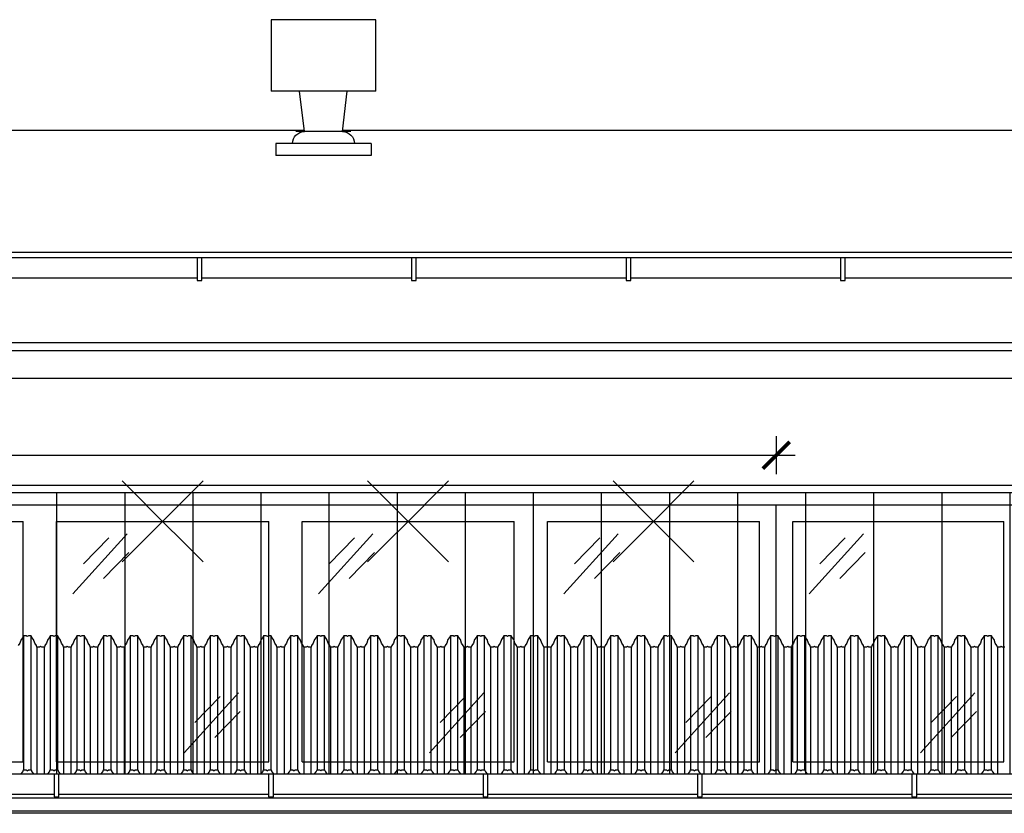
# Model space of a CAD drawing. Header units: millimetres. Extents: x 59331 to 112314, y -16110 to 34390.
# Tile 13 of 198: x 62030 to 62444, y -2169 to -1836. Entities that reach past the tile are written whole.
import ezdxf

# ---------------------------------------------------------------- set-up
doc = ezdxf.new("R2010")
doc.units = ezdxf.units.MM
doc.set_wipeout_variables(frame=1)
doc.layers.get('DEFPOINTS').update_dxf_attribs({"lineweight": 9})
for name, color, linetype in [('_HSA_STOLARKA_ZEWNĘTRZNA', 132, 'Continuous'), ('_HSA_WIDOKOWE', 1, 'Continuous'), ('_HSA_WIDOKOWE_CIENKIE', 8, 'Continuous'), ('_HSA_ŚCIANY_CIENKIE', 2, 'Continuous'), ('_HSA_ŚCIANY_DZIAŁOWE', 6, 'Continuous')]:
    doc.layers.add(name, color=color, linetype=linetype)
doc.layers.add('_HSA_WYBURZENIA', color=7, linetype='Continuous', true_color=0xdd0303)
doc.layers.add('_HSA_WYBURZENIA_01', color=7, linetype='Continuous', true_color=0xdd0303)
doc.styles.add('ARIAL_100', font='Arial.ttf', dxfattribs={"width": 0.8, "height": 20})
doc.dimstyles.new('WYM_WEWN_100', dxfattribs={"dimtxt": 20, "dimasz": 2, "dimexe": 10, "dimexo": 0, "dimgap": 4, "dimtad": 1, "dimdec": 1, "dimrnd": 0.1, "dimtxsty": 'ARIAL_100', "dimblk": 'Wym-03', "dimcen": 0, "dimdle": 10, "dimse1": 1, "dimse2": 1, "dimclrt": 256, "dimazin": 2, "dimtfac": 1, "dimtdec": 1, "dimtix": 1, "dimtmove": 2, "dimatfit": 0, "dimfxl": 1, "dimtolj": 1, "dimtzin": 0, "dimarcsym": 0})

# ---------------------------------------------------------------- blocks, each defined once
blk = doc.blocks.new('A$C40757a77')
blk.add_wipeout([(-4146.5, 115), (-4146.5, 0), (-3528.5, 0), (-3528.5, 115)])
for p, q in [((-3933.5, 108), (-3844.5, 108)), ((-3844.5, 7), (-3844.5, 108)), ((-3830.5, 7), (-3830.5, 108)), ((-3830.5, 108), (-3741.5, 108)), ((-3741.5, 7), (-3741.5, 108)), ((-3727.5, 7), (-3727.5, 108)), ((-3727.5, 108), (-3638.5, 108)), ((-3638.5, 7), (-3638.5, 108)), ((-3624.5, 7), (-3624.5, 108)), ((-3624.5, 108), (-3535.5, 108)), ((-3535.5, 7), (-3535.5, 108)), ((-3933.5, 7), (-3844.5, 7)), ((-3830.5, 7), (-3741.5, 7)), ((-3727.5, 7), (-3638.5, 7)), ((-3624.5, 7), (-3535.5, 7))]:
    blk.add_line(p, q)
at = {"ltscale": 10}
blk.add_lwpolyline([(-4146.5, 115), (-3528.5, 115), (-3528.5, 0), (-4146.5, 0)], close=True, dxfattribs=at)
at = {"layer": '_HSA_WIDOKOWE_CIENKIE', "color": 9}
for points in [[(-3823.63, 77.51), (-3800.83, 102.73)], [(-3819.15, 90.23), (-3808.52, 101.14)], [(-3720.63, 77.51), (-3697.83, 102.73)], [(-3716.15, 90.23), (-3705.52, 101.14)], [(-3617.63, 77.51), (-3594.83, 102.73)], [(-3613.15, 90.23), (-3602.52, 101.14)], [(-3810.76, 83.99), (-3800.13, 94.9)], [(-3707.76, 83.99), (-3697.13, 94.9)], [(-3604.76, 83.99), (-3594.13, 94.9)], [(-3776.95, 10.79), (-3754.14, 36.01)], [(-3772.47, 23.51), (-3761.84, 34.42)], [(-3673.95, 10.79), (-3651.14, 36.01)], [(-3669.47, 23.51), (-3658.84, 34.42)], [(-3570.95, 10.79), (-3548.14, 36.01)], [(-3566.47, 23.51), (-3555.84, 34.42)], [(-3764.07, 17.27), (-3753.44, 28.18)], [(-3661.07, 17.27), (-3650.44, 28.18)], [(-3558.07, 17.27), (-3547.44, 28.18)]]:
    blk.add_lwpolyline(points, dxfattribs=at)
blk.add_wipeout([(-3528.5, 115), (-3528.5, 0), (-3016, 0), (-3016, 115)])
for p, q in [((-3521.5, 7), (-3521.5, 108)), ((-3521.5, 108), (-3433, 108)), ((-3433, 7), (-3433, 108)), ((-3521.5, 7), (-3433, 7))]:
    blk.add_line(p, q)
at = {"ltscale": 10}
blk.add_lwpolyline([(-3528.5, 115), (-3016, 115), (-3016, 0), (-3528.5, 0)], close=True, dxfattribs=at)
at = {"layer": '_HSA_WIDOKOWE_CIENKIE', "color": 9}
for points in [[(-3514.63, 77.51), (-3491.83, 102.73)], [(-3510.15, 90.23), (-3499.52, 101.14)], [(-3501.76, 83.99), (-3491.13, 94.9)], [(-3467.95, 10.79), (-3445.14, 36.01)], [(-3463.47, 23.51), (-3452.84, 34.42)], [(-3455.07, 17.27), (-3444.44, 28.18)]]:
    blk.add_lwpolyline(points, dxfattribs=at)
blk = doc.blocks.new('A$Cd050fd5c')
at = {"transparency": 33554687}
h = blk.add_hatch(dxfattribs=at)
h.set_pattern_fill('ANSI31', color=256, scale=9, angle=45)
h.set_pattern_definition([(90, (-65884.325, 19154.596), (-28.575, 0), [])])
h.paths.add_polyline_path([(-3, -3), (-5398, -3), (-5398, -128), (-3, -128)])
for points in [[(0, 0), (-5401, 0), (-5401, -131), (0, -131)], [(-3, -3), (-5398, -3), (-5398, -128), (-3, -128)]]:
    blk.add_lwpolyline(points, close=True)
blk = doc.blocks.new('*U119')
blk.add_wipeout([(0, 8.5), (0, 0), (10264, 0), (10264, 8.5)])
for p, q in [((10264, 8.5), (0, 8.5)), ((10264, 0), (0, 0))]:
    blk.add_line(p, q)
for points in [[(1629.47, -1), (1631.47, -1), (1631.47, 8.5), (1629.47, 8.5)], [(1719.47, -1), (1721.47, -1), (1721.47, 8.5), (1719.47, 8.5)], [(1809.47, -1), (1811.47, -1), (1811.47, 8.5), (1809.47, 8.5)], [(1899.47, -1), (1901.47, -1), (1901.47, 8.5), (1899.47, 8.5)]]:
    blk.add_wipeout(points)
for points in [[(1629.47, -1), (1631.47, -1), (1631.47, 8.5), (1629.47, 8.5)], [(1719.47, -1), (1721.47, -1), (1721.47, 8.5), (1719.47, 8.5)], [(1809.47, -1), (1811.47, -1), (1811.47, 8.5), (1809.47, 8.5)], [(1899.47, -1), (1901.47, -1), (1901.47, 8.5), (1899.47, 8.5)]]:
    blk.add_lwpolyline(points, close=True)
blk = doc.blocks.new('DASZEK')
for points in [[(2009.87, 63.41), (2008.76, 63.41), (2008.3, 63.7), (2007.84, 63.41), (2006.73, 63.41), (2006.52, 64.11), (2005.83, 65.07), (2005.3, 66.6), (2004.62, 67.44), (2004.27, 68.18), (2003.16, 68.18), (2002.7, 67.88), (2002.24, 68.18), (2001.13, 68.18), (2000.78, 67.44), (2000.1, 66.6), (1999.57, 65.07), (1998.88, 64.11), (1998.67, 63.41), (1997.56, 63.41), (1997.1, 63.7), (1996.64, 63.41), (1995.53, 63.41), (1995.32, 64.11), (1994.63, 65.07), (1994.1, 66.6), (1993.42, 67.44), (1993.07, 68.18), (1991.96, 68.18), (1991.5, 67.88), (1991.04, 68.18), (1989.93, 68.18), (1989.58, 67.44), (1988.9, 66.6), (1988.37, 65.07), (1987.68, 64.11), (1987.47, 63.41), (1986.36, 63.41), (1985.9, 63.7), (1985.44, 63.41), (1984.33, 63.41), (1984.12, 64.11), (1983.43, 65.07), (1982.9, 66.6), (1982.22, 67.44), (1981.87, 68.18), (1980.76, 68.18), (1980.3, 67.88), (1979.84, 68.18), (1978.73, 68.18), (1978.38, 67.44), (1977.7, 66.6), (1977.17, 65.07), (1976.48, 64.11), (1976.27, 63.41), (1975.16, 63.41), (1974.7, 63.7), (1974.24, 63.41), (1973.13, 63.41), (1972.92, 64.11), (1972.23, 65.07), (1971.7, 66.6), (1971.02, 67.44), (1970.68, 68.18), (1969.56, 68.18), (1969.1, 67.88), (1968.65, 68.18), (1967.53, 68.18), (1967.18, 67.44), (1966.5, 66.6), (1965.97, 65.07), (1965.28, 64.11), (1965.08, 63.41), (1963.96, 63.41), (1963.5, 63.7), (1963.05, 63.41), (1961.93, 63.41), (1961.73, 64.11), (1961.04, 65.07), (1960.51, 66.6), (1959.83, 67.44), (1959.48, 68.18), (1958.36, 68.18), (1957.91, 67.88), (1957.45, 68.18), (1956.33, 68.18), (1955.98, 67.44), (1955.3, 66.6), (1954.77, 65.07), (1954.08, 64.11), (1953.88, 63.41), (1952.76, 63.41), (1952.31, 63.7), (1951.85, 63.41), (1950.73, 63.41), (1950.53, 64.11), (1949.84, 65.07), (1949.31, 66.6), (1948.63, 67.44), (1948.28, 68.18), (1947.16, 68.18), (1946.71, 67.88), (1946.25, 68.18), (1945.13, 68.18), (1944.79, 67.44), (1944.11, 66.6), (1943.58, 65.07), (1942.89, 64.11), (1942.68, 63.41), (1941.57, 63.41), (1941.11, 63.7), (1940.65, 63.41), (1939.54, 63.41), (1939.33, 64.11), (1938.64, 65.07), (1938.11, 66.6), (1937.43, 67.44), (1937.08, 68.18), (1935.97, 68.18), (1935.51, 67.88), (1935.05, 68.18), (1933.94, 68.18), (1933.59, 67.44), (1932.91, 66.6), (1932.38, 65.07), (1931.69, 64.11), (1931.48, 63.41), (1930.37, 63.41), (1929.91, 63.7), (1929.45, 63.41), (1928.34, 63.41), (1928.13, 64.11), (1927.44, 65.07), (1926.91, 66.6), (1926.23, 67.44), (1925.88, 68.18), (1924.77, 68.18), (1924.31, 67.88), (1923.85, 68.18), (1922.74, 68.18), (1922.39, 67.44), (1921.71, 66.6), (1921.18, 65.07), (1920.49, 64.11), (1920.28, 63.41), (1919.17, 63.41), (1918.71, 63.7), (1918.25, 63.41), (1917.14, 63.41), (1916.93, 64.11), (1916.24, 65.07), (1915.71, 66.6), (1915.03, 67.44), (1914.68, 68.18), (1913.57, 68.18), (1913.11, 67.88), (1912.65, 68.18), (1911.54, 68.18), (1911.19, 67.44), (1910.51, 66.6), (1909.98, 65.07), (1909.29, 64.11), (1909.08, 63.41), (1907.97, 63.41), (1907.51, 63.7), (1907.05, 63.41), (1905.94, 63.41), (1905.73, 64.11), (1905.04, 65.07), (1904.51, 66.6), (1903.83, 67.44), (1903.49, 68.18), (1902.37, 68.18), (1901.91, 67.88), (1901.46, 68.18), (1900.34, 68.18), (1899.99, 67.44), (1899.31, 66.6), (1898.78, 65.07), (1898.09, 64.11), (1897.89, 63.41), (1896.77, 63.41), (1896.31, 63.7), (1895.86, 63.41), (1894.74, 63.41), (1894.54, 64.11), (1893.85, 65.07), (1893.32, 66.6), (1892.64, 67.44), (1892.29, 68.18), (1891.17, 68.18), (1890.72, 67.88), (1890.26, 68.18), (1889.14, 68.18), (1888.79, 67.44), (1888.11, 66.6), (1887.58, 65.07), (1886.89, 64.11), (1886.69, 63.41), (1885.57, 63.41), (1885.12, 63.7), (1884.66, 63.41), (1883.54, 63.41), (1883.34, 64.11), (1882.65, 65.07), (1882.12, 66.6), (1881.44, 67.44), (1881.09, 68.18), (1879.97, 68.18), (1879.52, 67.88), (1879.06, 68.18), (1877.94, 68.18), (1877.6, 67.44), (1876.92, 66.6), (1876.39, 65.07), (1875.7, 64.11), (1875.49, 63.41), (1874.38, 63.41), (1873.92, 63.7), (1873.46, 63.41), (1872.35, 63.41), (1872.14, 64.11), (1871.45, 65.07), (1870.92, 66.6), (1870.24, 67.44), (1869.89, 68.18), (1868.78, 68.18), (1868.32, 67.88), (1867.86, 68.18), (1866.75, 68.18), (1866.4, 67.44), (1865.72, 66.6), (1865.19, 65.07), (1864.5, 64.11), (1864.29, 63.41), (1863.18, 63.41), (1862.72, 63.7), (1862.26, 63.41), (1861.15, 63.41), (1860.94, 64.11), (1860.25, 65.07), (1859.72, 66.6), (1859.04, 67.44), (1858.69, 68.18), (1857.58, 68.18), (1857.12, 67.88), (1856.66, 68.18), (1855.55, 68.18), (1855.2, 67.44), (1854.52, 66.6), (1853.99, 65.07), (1853.3, 64.11), (1853.09, 63.41), (1851.98, 63.41), (1851.52, 63.7), (1851.06, 63.41), (1849.95, 63.41), (1849.74, 64.11), (1849.05, 65.07), (1848.52, 66.6), (1847.84, 67.44), (1847.49, 68.18), (1846.38, 68.18), (1845.92, 67.88), (1845.46, 68.18), (1844.35, 68.18), (1844, 67.44), (1843.32, 66.6), (1842.79, 65.07), (1842.1, 64.11), (1841.89, 63.41), (1840.78, 63.41), (1840.32, 63.7), (1839.86, 63.41), (1838.75, 63.41), (1838.54, 64.11), (1837.85, 65.07), (1837.32, 66.6), (1836.64, 67.44), (1836.3, 68.18), (1835.18, 68.18), (1834.72, 67.88), (1834.27, 68.18), (1833.15, 68.18), (1832.8, 67.44), (1832.12, 66.6), (1831.59, 65.07), (1830.9, 64.11), (1830.7, 63.41), (1829.58, 63.41), (1829.12, 63.7), (1828.67, 63.41), (1827.55, 63.41), (1827.35, 64.11), (1826.66, 65.07), (1826.13, 66.6), (1825.45, 67.44), (1825.1, 68.18), (1823.98, 68.18), (1823.53, 67.88), (1823.07, 68.18), (1821.95, 68.18), (1821.6, 67.44), (1820.92, 66.6), (1820.39, 65.07), (1819.7, 64.11), (1819.5, 63.41), (1818.38, 63.41), (1817.93, 63.7), (1817.47, 63.41), (1816.35, 63.41), (1816.15, 64.11), (1815.46, 65.07), (1814.93, 66.6), (1814.25, 67.44), (1813.9, 68.18), (1812.79, 68.18), (1812.33, 67.88), (1811.87, 68.18), (1810.75, 68.18), (1810.41, 67.44), (1809.73, 66.6), (1809.2, 65.07), (1808.51, 64.11), (1808.3, 63.41), (1807.19, 63.41), (1806.73, 63.7), (1806.27, 63.41), (1805.16, 63.41), (1804.95, 64.11), (1804.26, 65.07), (1803.73, 66.6), (1803.05, 67.44), (1802.7, 68.18), (1801.59, 68.18), (1801.13, 67.88), (1800.67, 68.18), (1799.56, 68.18), (1799.21, 67.44), (1798.53, 66.6), (1798, 65.07), (1797.31, 64.11), (1797.1, 63.41), (1795.99, 63.41), (1795.53, 63.7), (1795.07, 63.41), (1793.96, 63.41), (1793.75, 64.11), (1793.06, 65.07), (1792.53, 66.6), (1791.85, 67.44), (1791.5, 68.18), (1790.39, 68.18), (1789.93, 67.88), (1789.47, 68.18), (1788.36, 68.18), (1788.01, 67.44), (1787.33, 66.6), (1786.8, 65.07), (1786.11, 64.11), (1785.9, 63.41), (1784.79, 63.41), (1784.33, 63.7), (1783.87, 63.41), (1782.76, 63.41), (1782.55, 64.11), (1781.86, 65.07), (1781.33, 66.6), (1780.65, 67.44), (1780.3, 68.18), (1779.19, 68.18), (1778.73, 67.88), (1778.27, 68.18), (1777.16, 68.18), (1776.81, 67.44), (1776.13, 66.6), (1775.6, 65.07), (1774.91, 64.11), (1774.7, 63.41), (1773.59, 63.41), (1773.13, 63.7), (1772.67, 63.41), (1771.56, 63.41), (1771.35, 64.11), (1770.66, 65.07), (1770.13, 66.6), (1769.45, 67.44), (1769.11, 68.18), (1767.99, 68.18), (1767.53, 67.88), (1767.08, 68.18), (1765.96, 68.18), (1765.61, 67.44), (1764.93, 66.6), (1764.4, 65.07), (1763.71, 64.11), (1763.51, 63.41), (1762.39, 63.41), (1761.93, 63.7), (1761.48, 63.41), (1760.36, 63.41), (1760.16, 64.11), (1759.47, 65.07), (1758.94, 66.6), (1758.26, 67.44), (1757.91, 68.18), (1756.79, 68.18), (1756.34, 67.88), (1755.88, 68.18), (1754.76, 68.18), (1754.41, 67.44), (1753.73, 66.6), (1753.2, 65.07), (1752.51, 64.11), (1752.31, 63.41), (1751.19, 63.41), (1750.74, 63.7), (1750.28, 63.41), (1749.16, 63.41), (1748.96, 64.11), (1748.27, 65.07), (1747.74, 66.6), (1747.06, 67.44), (1746.71, 68.18), (1745.6, 68.18), (1745.14, 67.88), (1744.68, 68.18), (1743.56, 68.18), (1743.22, 67.44), (1742.54, 66.6), (1742.01, 65.07), (1741.32, 64.11), (1741.11, 63.41), (1740, 63.41), (1739.54, 63.7), (1739.08, 63.41), (1737.97, 63.41), (1737.76, 64.11), (1737.07, 65.07), (1736.54, 66.6), (1735.86, 67.44), (1735.51, 68.18), (1734.4, 68.18), (1733.94, 67.88), (1733.48, 68.18), (1732.37, 68.18), (1732.02, 67.44), (1731.34, 66.6), (1730.81, 65.07), (1730.12, 64.11), (1729.91, 63.41), (1728.8, 63.41), (1728.34, 63.7), (1727.88, 63.41), (1726.77, 63.41), (1726.56, 64.11), (1725.87, 65.07), (1725.34, 66.6), (1724.66, 67.44), (1724.31, 68.18), (1723.2, 68.18), (1722.74, 67.88), (1722.28, 68.18), (1721.17, 68.18), (1720.82, 67.44), (1720.14, 66.6), (1719.61, 65.07), (1718.92, 64.11), (1718.71, 63.41), (1717.6, 63.41), (1717.14, 63.7), (1716.68, 63.41), (1715.57, 63.41), (1715.36, 64.11), (1714.67, 65.07), (1714.14, 66.6), (1713.46, 67.44), (1713.11, 68.18), (1712, 68.18), (1711.54, 67.88), (1711.08, 68.18), (1709.97, 68.18), (1709.62, 67.44), (1708.94, 66.6), (1708.41, 65.07), (1707.72, 64.11), (1707.51, 63.41), (1706.4, 63.41), (1705.94, 63.7), (1705.48, 63.41), (1704.37, 63.41), (1704.16, 64.11), (1703.47, 65.07), (1702.94, 66.6), (1702.26, 67.44), (1701.92, 68.18), (1700.8, 68.18), (1700.34, 67.88), (1699.89, 68.18), (1698.77, 68.18), (1698.42, 67.44), (1697.74, 66.6), (1697.21, 65.07), (1696.52, 64.11), (1696.32, 63.41), (1695.2, 63.41), (1694.74, 63.7), (1694.29, 63.41), (1693.17, 63.41), (1692.97, 64.11), (1692.28, 65.07), (1691.75, 66.6), (1691.07, 67.44), (1690.72, 68.18), (1689.6, 68.18), (1689.15, 67.88), (1688.69, 68.18), (1687.57, 68.18), (1687.22, 67.44), (1686.54, 66.6), (1686.01, 65.07), (1685.32, 64.11), (1685.12, 63.41), (1684, 63.41), (1683.55, 63.7), (1683.09, 63.41), (1681.97, 63.41), (1681.77, 64.11), (1681.08, 65.07), (1680.55, 66.6), (1679.87, 67.44), (1679.52, 68.18), (1678.41, 68.18), (1677.95, 67.88), (1677.49, 68.18), (1676.37, 68.18), (1676.03, 67.44), (1675.35, 66.6), (1674.82, 65.07), (1674.13, 64.11), (1673.92, 63.41), (1672.81, 63.41), (1672.35, 63.7), (1671.89, 63.41), (1670.78, 63.41), (1670.57, 64.11), (1669.88, 65.07), (1669.35, 66.6), (1668.67, 67.44), (1668.32, 68.18), (1667.21, 68.18), (1666.75, 67.88), (1666.29, 68.18), (1665.18, 68.18), (1664.83, 67.44), (1664.15, 66.6), (1663.62, 65.07), (1662.93, 64.11), (1662.72, 63.41), (1661.61, 63.41), (1661.15, 63.7), (1660.69, 63.41), (1659.58, 63.41), (1659.37, 64.11), (1658.68, 65.07), (1658.15, 66.6), (1657.47, 67.44), (1657.12, 68.18), (1656.01, 68.18), (1655.55, 67.88), (1655.09, 68.18), (1653.98, 68.18), (1653.63, 67.44), (1652.95, 66.6), (1652.42, 65.07), (1651.73, 64.11), (1651.52, 63.41), (1650.41, 63.41), (1649.95, 63.7), (1649.49, 63.41), (1648.38, 63.41), (1648.17, 64.11), (1647.48, 65.07), (1646.95, 66.6), (1646.27, 67.44), (1645.92, 68.18), (1644.81, 68.18), (1644.35, 67.88), (1643.89, 68.18), (1642.78, 68.18), (1642.43, 67.44), (1641.75, 66.6), (1641.22, 65.07), (1640.53, 64.11), (1640.32, 63.41), (1639.21, 63.41), (1638.75, 63.7), (1638.29, 63.41), (1637.18, 63.41), (1636.97, 64.11), (1636.28, 65.07), (1635.76, 66.6), (1635.07, 67.44), (1634.73, 68.18), (1633.61, 68.18), (1633.15, 67.88), (1632.7, 68.18), (1631.58, 68.18), (1631.23, 67.44), (1630.55, 66.6), (1630.02, 65.07), (1629.33, 64.11), (1629.13, 63.41), (1628.01, 63.41), (1627.55, 63.7), (1627.1, 63.41), (1625.98, 63.41), (1625.78, 64.11), (1625.09, 65.07), (1624.56, 66.6), (1623.88, 67.44), (1623.53, 68.18), (1622.41, 68.18), (1621.96, 67.88), (1621.5, 68.18), (1620.38, 68.18), (1620.03, 67.44), (1619.35, 66.6), (1618.82, 65.07), (1618.13, 64.11), (1617.93, 63.41), (1616.81, 63.41), (1616.36, 63.7), (1615.9, 63.41), (1614.78, 63.41), (1614.58, 64.11), (1613.89, 65.07), (1613.36, 66.6), (1612.68, 67.44), (1612.33, 68.18), (1611.22, 68.18), (1610.76, 67.88), (1610.3, 68.18), (1609.18, 68.18), (1608.84, 67.44), (1608.16, 66.6), (1607.63, 65.07), (1606.94, 64.11), (1606.73, 63.41), (1605.62, 63.41), (1605.16, 63.7), (1604.7, 63.41), (1603.59, 63.41), (1603.38, 64.11), (1602.69, 65.07), (1602.16, 66.6), (1601.48, 67.44), (1601.13, 68.18), (1600.02, 68.18), (1599.56, 67.88), (1599.1, 68.18), (1597.99, 68.18), (1597.64, 67.44), (1596.96, 66.6), (1596.43, 65.07), (1595.74, 64.11)], [(1595.74, 7.73), (1596.43, 8.69), (1596.96, 10.22), (1597.64, 11.06), (1597.99, 11.8), (1599.1, 11.8), (1599.56, 11.5), (1600.02, 11.8), (1601.13, 11.8), (1601.48, 11.06), (1602.16, 10.22), (1602.69, 8.69), (1603.38, 7.73), (1603.59, 7.03), (1604.7, 7.03), (1605.16, 7.32), (1605.62, 7.03), (1606.73, 7.03), (1606.94, 7.73), (1607.63, 8.69), (1608.16, 10.22), (1608.84, 11.06), (1609.18, 11.8), (1610.3, 11.8), (1610.76, 11.5), (1611.22, 11.8), (1612.33, 11.8), (1612.68, 11.06), (1613.36, 10.22), (1613.89, 8.69), (1614.58, 7.73), (1614.78, 7.03), (1615.9, 7.03), (1616.36, 7.32), (1616.81, 7.03), (1617.93, 7.03), (1618.13, 7.73), (1618.82, 8.69), (1619.35, 10.22), (1620.03, 11.06), (1620.38, 11.8), (1621.5, 11.8), (1621.96, 11.5), (1622.41, 11.8), (1623.53, 11.8), (1623.88, 11.06), (1624.56, 10.22), (1625.09, 8.69), (1625.78, 7.73), (1625.98, 7.03), (1627.1, 7.03), (1627.55, 7.32), (1628.01, 7.03), (1629.13, 7.03), (1629.33, 7.73), (1630.02, 8.69), (1630.55, 10.22), (1631.23, 11.06), (1631.58, 11.8), (1632.7, 11.8), (1633.15, 11.5), (1633.61, 11.8), (1634.73, 11.8), (1635.07, 11.06), (1635.76, 10.22), (1636.28, 8.69), (1636.97, 7.73), (1637.18, 7.03), (1638.29, 7.03), (1638.75, 7.32), (1639.21, 7.03), (1640.32, 7.03), (1640.53, 7.73), (1641.22, 8.69), (1641.75, 10.22), (1642.43, 11.06), (1642.78, 11.8), (1643.89, 11.8), (1644.35, 11.5), (1644.81, 11.8), (1645.92, 11.8), (1646.27, 11.06), (1646.95, 10.22), (1647.48, 8.69), (1648.17, 7.73), (1648.38, 7.03), (1649.49, 7.03), (1649.95, 7.32), (1650.41, 7.03), (1651.52, 7.03), (1651.73, 7.73), (1652.42, 8.69), (1652.95, 10.22), (1653.63, 11.06), (1653.98, 11.8), (1655.09, 11.8), (1655.55, 11.5), (1656.01, 11.8), (1657.12, 11.8), (1657.47, 11.06), (1658.15, 10.22), (1658.68, 8.69), (1659.37, 7.73), (1659.58, 7.03), (1660.69, 7.03), (1661.15, 7.32), (1661.61, 7.03), (1662.72, 7.03), (1662.93, 7.73), (1663.62, 8.69), (1664.15, 10.22), (1664.83, 11.06), (1665.18, 11.8), (1666.29, 11.8), (1666.75, 11.5), (1667.21, 11.8), (1668.32, 11.8), (1668.67, 11.06), (1669.35, 10.22), (1669.88, 8.69), (1670.57, 7.73), (1670.78, 7.03), (1671.89, 7.03), (1672.35, 7.32), (1672.81, 7.03), (1673.92, 7.03), (1674.13, 7.73), (1674.82, 8.69), (1675.35, 10.22), (1676.03, 11.06), (1676.37, 11.8), (1677.49, 11.8), (1677.95, 11.5), (1678.41, 11.8), (1679.52, 11.8), (1679.87, 11.06), (1680.55, 10.22), (1681.08, 8.69), (1681.77, 7.73), (1681.97, 7.03), (1683.09, 7.03), (1683.55, 7.32), (1684, 7.03), (1685.12, 7.03), (1685.32, 7.73), (1686.01, 8.69), (1686.54, 10.22), (1687.22, 11.06), (1687.57, 11.8), (1688.69, 11.8), (1689.15, 11.5), (1689.6, 11.8), (1690.72, 11.8), (1691.07, 11.06), (1691.75, 10.22), (1692.28, 8.69), (1692.97, 7.73), (1693.17, 7.03), (1694.29, 7.03), (1694.74, 7.32), (1695.2, 7.03), (1696.32, 7.03), (1696.52, 7.73), (1697.21, 8.69), (1697.74, 10.22), (1698.42, 11.06), (1698.77, 11.8), (1699.89, 11.8), (1700.34, 11.5), (1700.8, 11.8), (1701.92, 11.8), (1702.26, 11.06), (1702.94, 10.22), (1703.47, 8.69), (1704.16, 7.73), (1704.37, 7.03), (1705.48, 7.03), (1705.94, 7.32), (1706.4, 7.03), (1707.51, 7.03), (1707.72, 7.73), (1708.41, 8.69), (1708.94, 10.22), (1709.62, 11.06), (1709.97, 11.8), (1711.08, 11.8), (1711.54, 11.5), (1712, 11.8), (1713.11, 11.8), (1713.46, 11.06), (1714.14, 10.22), (1714.67, 8.69), (1715.36, 7.73), (1715.57, 7.03), (1716.68, 7.03), (1717.14, 7.32), (1717.6, 7.03), (1718.71, 7.03), (1718.92, 7.73), (1719.61, 8.69), (1720.14, 10.22), (1720.82, 11.06), (1721.17, 11.8), (1722.28, 11.8), (1722.74, 11.5), (1723.2, 11.8), (1724.31, 11.8), (1724.66, 11.06), (1725.34, 10.22), (1725.87, 8.69), (1726.56, 7.73), (1726.77, 7.03), (1727.88, 7.03), (1728.34, 7.32), (1728.8, 7.03), (1729.91, 7.03), (1730.12, 7.73), (1730.81, 8.69), (1731.34, 10.22), (1732.02, 11.06), (1732.37, 11.8), (1733.48, 11.8), (1733.94, 11.5), (1734.4, 11.8), (1735.51, 11.8), (1735.86, 11.06), (1736.54, 10.22), (1737.07, 8.69), (1737.76, 7.73), (1737.97, 7.03), (1739.08, 7.03), (1739.54, 7.32), (1740, 7.03), (1741.11, 7.03), (1741.32, 7.73), (1742.01, 8.69), (1742.54, 10.22), (1743.22, 11.06), (1743.56, 11.8), (1744.68, 11.8), (1745.14, 11.5), (1745.6, 11.8), (1746.71, 11.8), (1747.06, 11.06), (1747.74, 10.22), (1748.27, 8.69), (1748.96, 7.73), (1749.16, 7.03), (1750.28, 7.03), (1750.74, 7.32), (1751.19, 7.03), (1752.31, 7.03), (1752.51, 7.73), (1753.2, 8.69), (1753.73, 10.22), (1754.41, 11.06), (1754.76, 11.8), (1755.88, 11.8), (1756.34, 11.5), (1756.79, 11.8), (1757.91, 11.8), (1758.26, 11.06), (1758.94, 10.22), (1759.47, 8.69), (1760.16, 7.73), (1760.36, 7.03), (1761.48, 7.03), (1761.93, 7.32), (1762.39, 7.03), (1763.51, 7.03), (1763.71, 7.73), (1764.4, 8.69), (1764.93, 10.22), (1765.61, 11.06), (1765.96, 11.8), (1767.08, 11.8), (1767.53, 11.5), (1767.99, 11.8), (1769.11, 11.8), (1769.45, 11.06), (1770.13, 10.22), (1770.66, 8.69), (1771.35, 7.73), (1771.56, 7.03), (1772.67, 7.03), (1773.13, 7.32), (1773.59, 7.03), (1774.7, 7.03), (1774.91, 7.73), (1775.6, 8.69), (1776.13, 10.22), (1776.81, 11.06), (1777.16, 11.8), (1778.27, 11.8), (1778.73, 11.5), (1779.19, 11.8), (1780.3, 11.8), (1780.65, 11.06), (1781.33, 10.22), (1781.86, 8.69), (1782.55, 7.73), (1782.76, 7.03), (1783.87, 7.03), (1784.33, 7.32), (1784.79, 7.03), (1785.9, 7.03), (1786.11, 7.73), (1786.8, 8.69), (1787.33, 10.22), (1788.01, 11.06), (1788.36, 11.8), (1789.47, 11.8), (1789.93, 11.5), (1790.39, 11.8), (1791.5, 11.8), (1791.85, 11.06), (1792.53, 10.22), (1793.06, 8.69), (1793.75, 7.73), (1793.96, 7.03), (1795.07, 7.03), (1795.53, 7.32), (1795.99, 7.03), (1797.1, 7.03), (1797.31, 7.73), (1798, 8.69), (1798.53, 10.22), (1799.21, 11.06), (1799.56, 11.8), (1800.67, 11.8), (1801.13, 11.5), (1801.59, 11.8), (1802.7, 11.8), (1803.05, 11.06), (1803.73, 10.22), (1804.26, 8.69), (1804.95, 7.73), (1805.16, 7.03), (1806.27, 7.03), (1806.73, 7.32), (1807.19, 7.03), (1808.3, 7.03), (1808.51, 7.73), (1809.2, 8.69), (1809.73, 10.22), (1810.41, 11.06), (1810.75, 11.8), (1811.87, 11.8), (1812.33, 11.5), (1812.79, 11.8), (1813.9, 11.8), (1814.25, 11.06), (1814.93, 10.22), (1815.46, 8.69), (1816.15, 7.73), (1816.35, 7.03), (1817.47, 7.03), (1817.93, 7.32), (1818.38, 7.03), (1819.5, 7.03), (1819.7, 7.73), (1820.39, 8.69), (1820.92, 10.22), (1821.6, 11.06), (1821.95, 11.8), (1823.07, 11.8), (1823.53, 11.5), (1823.98, 11.8), (1825.1, 11.8), (1825.45, 11.06), (1826.13, 10.22), (1826.66, 8.69), (1827.35, 7.73), (1827.55, 7.03), (1828.67, 7.03), (1829.12, 7.32), (1829.58, 7.03), (1830.7, 7.03), (1830.9, 7.73), (1831.59, 8.69), (1832.12, 10.22), (1832.8, 11.06), (1833.15, 11.8), (1834.27, 11.8), (1834.72, 11.5), (1835.18, 11.8), (1836.3, 11.8), (1836.64, 11.06), (1837.32, 10.22), (1837.85, 8.69), (1838.54, 7.73), (1838.75, 7.03), (1839.86, 7.03), (1840.32, 7.32), (1840.78, 7.03), (1841.89, 7.03), (1842.1, 7.73), (1842.79, 8.69), (1843.32, 10.22), (1844, 11.06), (1844.35, 11.8), (1845.46, 11.8), (1845.92, 11.5), (1846.38, 11.8), (1847.49, 11.8), (1847.84, 11.06), (1848.52, 10.22), (1849.05, 8.69), (1849.74, 7.73), (1849.95, 7.03), (1851.06, 7.03), (1851.52, 7.32), (1851.98, 7.03), (1853.09, 7.03), (1853.3, 7.73), (1853.99, 8.69), (1854.52, 10.22), (1855.2, 11.06), (1855.55, 11.8), (1856.66, 11.8), (1857.12, 11.5), (1857.58, 11.8), (1858.69, 11.8), (1859.04, 11.06), (1859.72, 10.22), (1860.25, 8.69), (1860.94, 7.73), (1861.15, 7.03), (1862.26, 7.03), (1862.72, 7.32), (1863.18, 7.03), (1864.29, 7.03), (1864.5, 7.73), (1865.19, 8.69), (1865.72, 10.22), (1866.4, 11.06), (1866.75, 11.8), (1867.86, 11.8), (1868.32, 11.5), (1868.78, 11.8), (1869.89, 11.8), (1870.24, 11.06), (1870.92, 10.22), (1871.45, 8.69), (1872.14, 7.73), (1872.35, 7.03), (1873.46, 7.03), (1873.92, 7.32), (1874.38, 7.03), (1875.49, 7.03), (1875.7, 7.73), (1876.39, 8.69), (1876.92, 10.22), (1877.6, 11.06), (1877.94, 11.8), (1879.06, 11.8), (1879.52, 11.5), (1879.97, 11.8), (1881.09, 11.8), (1881.44, 11.06), (1882.12, 10.22), (1882.65, 8.69), (1883.34, 7.73), (1883.54, 7.03), (1884.66, 7.03), (1885.12, 7.32), (1885.57, 7.03), (1886.69, 7.03), (1886.89, 7.73), (1887.58, 8.69), (1888.11, 10.22), (1888.79, 11.06), (1889.14, 11.8), (1890.26, 11.8), (1890.72, 11.5), (1891.17, 11.8), (1892.29, 11.8), (1892.64, 11.06), (1893.32, 10.22), (1893.85, 8.69), (1894.54, 7.73), (1894.74, 7.03), (1895.86, 7.03), (1896.31, 7.32), (1896.77, 7.03), (1897.89, 7.03), (1898.09, 7.73), (1898.78, 8.69), (1899.31, 10.22), (1899.99, 11.06), (1900.34, 11.8), (1901.46, 11.8), (1901.91, 11.5), (1902.37, 11.8), (1903.49, 11.8), (1903.83, 11.06), (1904.51, 10.22), (1905.04, 8.69), (1905.73, 7.73), (1905.94, 7.03), (1907.05, 7.03), (1907.51, 7.32), (1907.97, 7.03), (1909.08, 7.03), (1909.29, 7.73), (1909.98, 8.69), (1910.51, 10.22), (1911.19, 11.06), (1911.54, 11.8), (1912.65, 11.8), (1913.11, 11.5), (1913.57, 11.8), (1914.68, 11.8), (1915.03, 11.06), (1915.71, 10.22), (1916.24, 8.69), (1916.93, 7.73), (1917.14, 7.03), (1918.25, 7.03), (1918.71, 7.32), (1919.17, 7.03), (1920.28, 7.03), (1920.49, 7.73), (1921.18, 8.69), (1921.71, 10.22), (1922.39, 11.06), (1922.74, 11.8), (1923.85, 11.8), (1924.31, 11.5), (1924.77, 11.8), (1925.88, 11.8), (1926.23, 11.06), (1926.91, 10.22), (1927.44, 8.69), (1928.13, 7.73), (1928.34, 7.03), (1929.45, 7.03), (1929.91, 7.32), (1930.37, 7.03), (1931.48, 7.03), (1931.69, 7.73), (1932.38, 8.69), (1932.91, 10.22), (1933.59, 11.06), (1933.94, 11.8), (1935.05, 11.8), (1935.51, 11.5), (1935.97, 11.8), (1937.08, 11.8), (1937.43, 11.06), (1938.11, 10.22), (1938.64, 8.69), (1939.33, 7.73), (1939.54, 7.03), (1940.65, 7.03), (1941.11, 7.32), (1941.57, 7.03), (1942.68, 7.03), (1942.89, 7.73), (1943.58, 8.69), (1944.11, 10.22), (1944.79, 11.06), (1945.13, 11.8), (1946.25, 11.8), (1946.71, 11.5), (1947.16, 11.8), (1948.28, 11.8), (1948.63, 11.06), (1949.31, 10.22), (1949.84, 8.69), (1950.53, 7.73), (1950.73, 7.03), (1951.85, 7.03), (1952.31, 7.32), (1952.76, 7.03), (1953.88, 7.03), (1954.08, 7.73), (1954.77, 8.69), (1955.3, 10.22), (1955.98, 11.06), (1956.33, 11.8), (1957.45, 11.8), (1957.91, 11.5), (1958.36, 11.8), (1959.48, 11.8), (1959.83, 11.06), (1960.51, 10.22), (1961.04, 8.69), (1961.73, 7.73), (1961.93, 7.03), (1963.05, 7.03), (1963.5, 7.32), (1963.96, 7.03), (1965.08, 7.03), (1965.28, 7.73), (1965.97, 8.69), (1966.5, 10.22), (1967.18, 11.06), (1967.53, 11.8), (1968.65, 11.8), (1969.1, 11.5), (1969.56, 11.8), (1970.68, 11.8), (1971.02, 11.06), (1971.7, 10.22), (1972.23, 8.69), (1972.92, 7.73), (1973.13, 7.03), (1974.24, 7.03), (1974.7, 7.32), (1975.16, 7.03), (1976.27, 7.03), (1976.48, 7.73), (1977.17, 8.69), (1977.7, 10.22), (1978.38, 11.06), (1978.73, 11.8), (1979.84, 11.8), (1980.3, 11.5), (1980.76, 11.8), (1981.87, 11.8), (1982.22, 11.06), (1982.9, 10.22), (1983.43, 8.69), (1984.12, 7.73), (1984.33, 7.03), (1985.44, 7.03), (1985.9, 7.32), (1986.36, 7.03), (1987.47, 7.03), (1987.68, 7.73), (1988.37, 8.69), (1988.9, 10.22), (1989.58, 11.06), (1989.93, 11.8), (1991.04, 11.8), (1991.5, 11.5), (1991.96, 11.8), (1993.07, 11.8), (1993.42, 11.06), (1994.1, 10.22), (1994.63, 8.69), (1995.32, 7.73), (1995.53, 7.03), (1996.64, 7.03), (1997.1, 7.32), (1997.56, 7.03), (1998.67, 7.03), (1998.88, 7.73), (1999.57, 8.69), (2000.1, 10.22), (2000.78, 11.06), (2001.13, 11.8), (2002.24, 11.8), (2002.7, 11.5), (2003.16, 11.8), (2004.27, 11.8), (2004.62, 11.06), (2005.3, 10.22), (2005.83, 8.69), (2006.52, 7.73), (2006.73, 7.03), (2007.84, 7.03), (2008.3, 7.32), (2008.76, 7.03), (2009.87, 7.03)]]:
    blk.add_lwpolyline(points)
at = {"layer": '_HSA_WIDOKOWE_CIENKIE'}
for p, q in [((1597.99, 68.18), (1597.99, 11.8)), ((1601.13, 11.8), (1601.13, 68.18)), ((1609.18, 68.18), (1609.18, 11.8)), ((1612.33, 11.8), (1612.33, 68.18)), ((1620.38, 68.18), (1620.38, 11.8)), ((1623.53, 11.8), (1623.53, 68.18)), ((1631.58, 68.18), (1631.58, 11.8)), ((1634.73, 11.8), (1634.73, 68.18)), ((1642.78, 68.18), (1642.78, 11.8)), ((1645.92, 11.8), (1645.92, 68.18)), ((1653.98, 68.18), (1653.98, 11.8)), ((1657.12, 11.8), (1657.12, 68.18)), ((1665.18, 68.18), (1665.18, 11.8)), ((1668.32, 11.8), (1668.32, 68.18)), ((1676.37, 68.18), (1676.37, 11.8)), ((1679.52, 11.8), (1679.52, 68.18)), ((1687.57, 68.18), (1687.57, 11.8)), ((1690.72, 11.8), (1690.72, 68.18)), ((1698.77, 68.18), (1698.77, 11.8)), ((1701.92, 11.8), (1701.92, 68.18)), ((1709.97, 68.18), (1709.97, 11.8)), ((1713.11, 11.8), (1713.11, 68.18)), ((1721.17, 68.18), (1721.17, 11.8)), ((1724.31, 11.8), (1724.31, 68.18)), ((1732.37, 68.18), (1732.37, 11.8)), ((1735.51, 11.8), (1735.51, 68.18)), ((1743.56, 68.18), (1743.56, 11.8)), ((1746.71, 11.8), (1746.71, 68.18)), ((1754.76, 68.18), (1754.76, 11.8)), ((1757.91, 11.8), (1757.91, 68.18)), ((1765.96, 68.18), (1765.96, 11.8)), ((1769.11, 11.8), (1769.11, 68.18)), ((1777.16, 68.18), (1777.16, 11.8)), ((1780.3, 11.8), (1780.3, 68.18)), ((1788.36, 68.18), (1788.36, 11.8)), ((1791.5, 11.8), (1791.5, 68.18)), ((1799.56, 68.18), (1799.56, 11.8)), ((1802.7, 11.8), (1802.7, 68.18)), ((1810.75, 68.18), (1810.75, 11.8)), ((1813.9, 11.8), (1813.9, 68.18)), ((1821.95, 68.18), (1821.95, 11.8)), ((1825.1, 11.8), (1825.1, 68.18)), ((1833.15, 68.18), (1833.15, 11.8)), ((1836.3, 11.8), (1836.3, 68.18)), ((1844.35, 68.18), (1844.35, 11.8)), ((1847.49, 11.8), (1847.49, 68.18)), ((1855.55, 68.18), (1855.55, 11.8)), ((1858.69, 11.8), (1858.69, 68.18)), ((1866.75, 68.18), (1866.75, 11.8)), ((1869.89, 11.8), (1869.89, 68.18)), ((1877.94, 68.18), (1877.94, 11.8)), ((1881.09, 11.8), (1881.09, 68.18)), ((1889.14, 68.18), (1889.14, 11.8)), ((1892.29, 11.8), (1892.29, 68.18)), ((1900.34, 68.18), (1900.34, 11.8)), ((1903.49, 11.8), (1903.49, 68.18)), ((1911.54, 68.18), (1911.54, 11.8)), ((1914.68, 11.8), (1914.68, 68.18)), ((1922.74, 68.18), (1922.74, 11.8)), ((1925.88, 11.8), (1925.88, 68.18)), ((1933.94, 68.18), (1933.94, 11.8)), ((1937.08, 11.8), (1937.08, 68.18)), ((1945.13, 68.18), (1945.13, 11.8)), ((1948.28, 11.8), (1948.28, 68.18)), ((1956.33, 68.18), (1956.33, 11.8)), ((1959.48, 11.8), (1959.48, 68.18)), ((1967.53, 68.18), (1967.53, 11.8)), ((1970.68, 11.8), (1970.68, 68.18)), ((1978.73, 68.18), (1978.73, 11.8)), ((1981.87, 11.8), (1981.87, 68.18)), ((1989.93, 68.18), (1989.93, 11.8)), ((1993.07, 11.8), (1993.07, 68.18)), ((2001.13, 68.18), (2001.13, 11.8)), ((2004.27, 11.8), (2004.27, 68.18)), ((1603.59, 63.41), (1603.59, 7.03)), ((1606.73, 7.03), (1606.73, 63.41)), ((1614.78, 63.41), (1614.78, 7.03)), ((1617.93, 7.03), (1617.93, 63.41)), ((1625.98, 63.41), (1625.98, 7.03)), ((1629.13, 7.03), (1629.13, 63.41)), ((1637.18, 63.41), (1637.18, 7.03)), ((1640.32, 7.03), (1640.32, 63.41)), ((1648.38, 63.41), (1648.38, 7.03)), ((1651.52, 7.03), (1651.52, 63.41)), ((1659.58, 63.41), (1659.58, 7.03)), ((1662.72, 7.03), (1662.72, 63.41)), ((1670.78, 63.41), (1670.78, 7.03)), ((1673.92, 7.03), (1673.92, 63.41)), ((1681.97, 63.41), (1681.97, 7.03)), ((1685.12, 7.03), (1685.12, 63.41)), ((1693.17, 63.41), (1693.17, 7.03)), ((1696.32, 7.03), (1696.32, 63.41)), ((1704.37, 63.41), (1704.37, 7.03)), ((1707.51, 7.03), (1707.51, 63.41)), ((1715.57, 63.41), (1715.57, 7.03)), ((1718.71, 7.03), (1718.71, 63.41)), ((1726.77, 63.41), (1726.77, 7.03)), ((1729.91, 7.03), (1729.91, 63.41)), ((1737.97, 63.41), (1737.97, 7.03)), ((1741.11, 7.03), (1741.11, 63.41)), ((1749.16, 63.41), (1749.16, 7.03)), ((1752.31, 7.03), (1752.31, 63.41)), ((1760.36, 63.41), (1760.36, 7.03)), ((1763.51, 7.03), (1763.51, 63.41)), ((1771.56, 63.41), (1771.56, 7.03)), ((1774.7, 7.03), (1774.7, 63.41)), ((1782.76, 63.41), (1782.76, 7.03)), ((1785.9, 7.03), (1785.9, 63.41)), ((1793.96, 63.41), (1793.96, 7.03)), ((1797.1, 7.03), (1797.1, 63.41)), ((1805.16, 63.41), (1805.16, 7.03)), ((1808.3, 7.03), (1808.3, 63.41)), ((1816.35, 63.41), (1816.35, 7.03)), ((1819.5, 7.03), (1819.5, 63.41)), ((1827.55, 63.41), (1827.55, 7.03)), ((1830.7, 7.03), (1830.7, 63.41)), ((1838.75, 63.41), (1838.75, 7.03)), ((1841.89, 7.03), (1841.89, 63.41)), ((1849.95, 63.41), (1849.95, 7.03)), ((1853.09, 7.03), (1853.09, 63.41)), ((1861.15, 63.41), (1861.15, 7.03)), ((1864.29, 7.03), (1864.29, 63.41)), ((1872.35, 63.41), (1872.35, 7.03)), ((1875.49, 7.03), (1875.49, 63.41)), ((1883.54, 63.41), (1883.54, 7.03)), ((1886.69, 7.03), (1886.69, 63.41)), ((1894.74, 63.41), (1894.74, 7.03)), ((1897.89, 7.03), (1897.89, 63.41)), ((1905.94, 63.41), (1905.94, 7.03)), ((1909.08, 7.03), (1909.08, 63.41)), ((1917.14, 63.41), (1917.14, 7.03)), ((1920.28, 7.03), (1920.28, 63.41)), ((1928.34, 63.41), (1928.34, 7.03)), ((1931.48, 7.03), (1931.48, 63.41)), ((1939.54, 63.41), (1939.54, 7.03)), ((1942.68, 7.03), (1942.68, 63.41)), ((1950.73, 63.41), (1950.73, 7.03)), ((1953.88, 7.03), (1953.88, 63.41)), ((1961.93, 63.41), (1961.93, 7.03)), ((1965.08, 7.03), (1965.08, 63.41)), ((1973.13, 63.41), (1973.13, 7.03)), ((1976.27, 7.03), (1976.27, 63.41)), ((1984.33, 63.41), (1984.33, 7.03)), ((1987.47, 7.03), (1987.47, 63.41)), ((1995.53, 63.41), (1995.53, 7.03)), ((1998.67, 7.03), (1998.67, 63.41)), ((2006.73, 63.41), (2006.73, 7.03))]:
    blk.add_line(p, q, dxfattribs=at)
blk = doc.blocks.new('A$Ce0e96bf1')
blk.add_wipeout([(-40, 0), (0, 0), (0, 5), (-7, 5), (-7.01, 5.23), (-7.03, 5.56), (-7.1, 5.99), (-7.18, 6.33), (-7.29, 6.68), (-7.54, 7.26), (-7.74, 7.62), (-8, 8.01), (-8.23, 8.28), (-8.46, 8.54), (-8.73, 8.78), (-8.99, 9), (-9.33, 9.23), (-9.58, 9.38), (-9.94, 9.56), (-10.25, 9.69), (-10.68, 9.82), (-11.05, 9.91), (-11.35, 9.96), (-11.64, 9.99), (-12, 10), (-10, 27), (2, 27), (2, 57), (-42, 57), (-42, 27), (-30, 27), (-28, 10), (-28.21, 10), (-28.9, 9.92), (-29.15, 9.87), (-29.48, 9.77), (-29.81, 9.66), (-30.14, 9.52), (-30.38, 9.4), (-30.86, 9.1), (-31.1, 8.92), (-31.62, 8.44), (-31.76, 8.29), (-32.01, 7.99), (-32.16, 7.77), (-32.36, 7.45), (-32.5, 7.18), (-32.58, 7), (-32.71, 6.67), (-32.79, 6.44), (-32.89, 6.05), (-32.94, 5.8), (-32.98, 5.49), (-32.99, 5.25), (-32.99, 5), (-40, 5)])
for p, q in [((-42, 57), (2, 57)), ((-42, 27), (-42, 57)), ((2, 57), (2, 27)), ((-42, 27), (2, 27)), ((-28, 10), (-30, 27)), ((-12, 10), (-10, 27)), ((-31.54, 10), (-8.46, 10)), ((-40, 5), (0, 5)), ((-40, 5), (-40, 0)), ((0, 5), (0, 0)), ((-40, 0), (0, 0))]:
    blk.add_line(p, q)
for centre, start, end in [((-28, 5), 90, 180), ((-12, 5), 0, 90)]:
    blk.add_arc(centre, 5, start, end)
blk = doc.blocks.new('*U345')
blk.add_wipeout([(0, 8.5), (0, 0), (10234, 0), (10234, 8.5)])
for p, q in [((10234, 8.5), (0, 8.5)), ((10234, 0), (0, 0))]:
    blk.add_line(p, q)
for points in [[(1539.47, -1), (1541.47, -1), (1541.47, 8.5), (1539.47, 8.5)], [(1629.47, -1), (1631.47, -1), (1631.47, 8.5), (1629.47, 8.5)], [(1719.47, -1), (1721.47, -1), (1721.47, 8.5), (1719.47, 8.5)], [(1809.47, -1), (1811.47, -1), (1811.47, 8.5), (1809.47, 8.5)], [(1899.47, -1), (1901.47, -1), (1901.47, 8.5), (1899.47, 8.5)]]:
    blk.add_wipeout(points)
for points in [[(1539.47, -1), (1541.47, -1), (1541.47, 8.5), (1539.47, 8.5)], [(1629.47, -1), (1631.47, -1), (1631.47, 8.5), (1629.47, 8.5)], [(1719.47, -1), (1721.47, -1), (1721.47, 8.5), (1719.47, 8.5)], [(1809.47, -1), (1811.47, -1), (1811.47, 8.5), (1809.47, 8.5)], [(1899.47, -1), (1901.47, -1), (1901.47, 8.5), (1899.47, 8.5)]]:
    blk.add_lwpolyline(points, close=True)
blk = doc.blocks.new('Wym-03')
for p, q in [((0, 4), (0, -4)), ((-4, 0), (4, 0))]:
    blk.add_line(p, q)
blk.add_lwpolyline([(-2.83, -2.83, 0.8, 0.8, 0), (2.83, 2.83, 0.05, 0.05, 0)], format="xyseb")
blk = doc.blocks.new('*D415')
at = {"layer": '_HSA_WYBURZENIA_01', "color": 0, "lineweight": -2, "transparency": 16777216}
blk.add_line((60507.33, -2018.93), (62345.83, -2018.93), dxfattribs=at)
at = {"layer": 'DEFPOINTS', "color": 0, "transparency": 16777216}
for p in [(62347.83, -2018.93), (60505.33, -2039.69), (62347.83, -2039.69)]:
    blk.add_point(p, dxfattribs=at)
at = {"layer": '_HSA_WYBURZENIA_01', "color": 0, "lineweight": -2, "transparency": 16777216, "xscale": 2, "yscale": 2, "zscale": 2, "rotation": 180}
blk.add_blockref('Wym-03', (60505.33, -2018.93), dxfattribs=at)
at = {"layer": '_HSA_WYBURZENIA_01', "color": 0, "lineweight": -2, "transparency": 16777216, "xscale": 2, "yscale": 2, "zscale": 2}
blk.add_blockref('Wym-03', (62347.83, -2018.93), dxfattribs=at)
blk = doc.blocks.new('A$C6782ac1e')
at = {"linetype": 'Continuous', "ltscale": 400}
for p, q in [((-12.24, 20.65), (12.24, -20.65)), ((20.65, 12.24), (-20.65, -12.24))]:
    blk.add_line(p, q, dxfattribs=at)

msp = doc.modelspace()

# ---------------------------------------------------------------- linework, layer by layer
at = {"layer": '_HSA_WIDOKOWE_CIENKIE', "ltscale": 10}
msp.add_line((70765.83, -1882.61), (60475.33, -1882.61), dxfattribs=at)
at = {"layer": '_HSA_WIDOKOWE_CIENKIE'}
for p, q in [((70739.33, -2168.4), (60505.33, -2168.4)), ((70739.33, -2169.25), (60505.33, -2169.25))]:
    msp.add_line(p, q, dxfattribs=at)
at = {"layer": '_HSA_ŚCIANY_CIENKIE', "ltscale": 10}
for p, q in [((70739.33, -1933.82), (60475.33, -1933.82)), ((70739.33, -1971.69), (60475.33, -1971.69))]:
    msp.add_line(p, q, dxfattribs=at)
at = {"layer": '_HSA_ŚCIANY_DZIAŁOWE', "ltscale": 10}
for p, q in [((70739.33, -1975.14), (60475.33, -1975.14)), ((70739.33, -1986.69), (60475.33, -1986.69))]:
    msp.add_line(p, q, dxfattribs=at)

# ---------------------------------------------------------------- block references
at = {"layer": '_HSA_STOLARKA_ZEWNĘTRZNA', "ltscale": 10}
msp.add_blockref('A$C40757a77', (65876.33, -2154.69), dxfattribs=at)
at = {"layer": '_HSA_WIDOKOWE'}
msp.add_blockref('*U119', (60475.33, -1944.56), dxfattribs=at)

# ---------------------------------------------------------------- next in the draw order: block references
at = {"layer": '_HSA_WIDOKOWE', "ltscale": 10}
msp.add_blockref('DASZEK', (60433.95, -2162.86), dxfattribs=at)
at = {"layer": '_HSA_WIDOKOWE_CIENKIE', "ltscale": 10, "xscale": -1}
msp.add_blockref('A$Ce0e96bf1', (62137.81, -1893.11), dxfattribs=at)
at = {"layer": '_HSA_WIDOKOWE_CIENKIE'}
msp.add_blockref('A$Cd050fd5c', (65898.33, -2031.69), dxfattribs=at)
at = {"layer": '_HSA_WYBURZENIA', "rotation": 14.34042781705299}
for p in [(62090.33, -2046.69), (62193.33, -2046.69), (62296.33, -2046.69)]:
    msp.add_blockref('A$C6782ac1e', p, dxfattribs=at)

# ---------------------------------------------------------------- next in the draw order: dimensions: what is measured, and where the dimension line sits
at = {"layer": '_HSA_WYBURZENIA_01'}
dim = msp.add_aligned_dim(p1=(60505.33, -2039.69), p2=(62347.83, -2039.69), distance=20.75, text=' ', dimstyle='WYM_WEWN_100', dxfattribs=at)
dim.commit()
dim.dimension.update_dxf_attribs({"geometry": '*D415', "text_midpoint": (61426.58, -2018.93)})

# ---------------------------------------------------------------- next in the draw order: block references
at = {"layer": '_HSA_WIDOKOWE'}
msp.add_blockref('*U345', (60505.33, -2161.31), dxfattribs=at)

doc.saveas('drawing.dxf')
